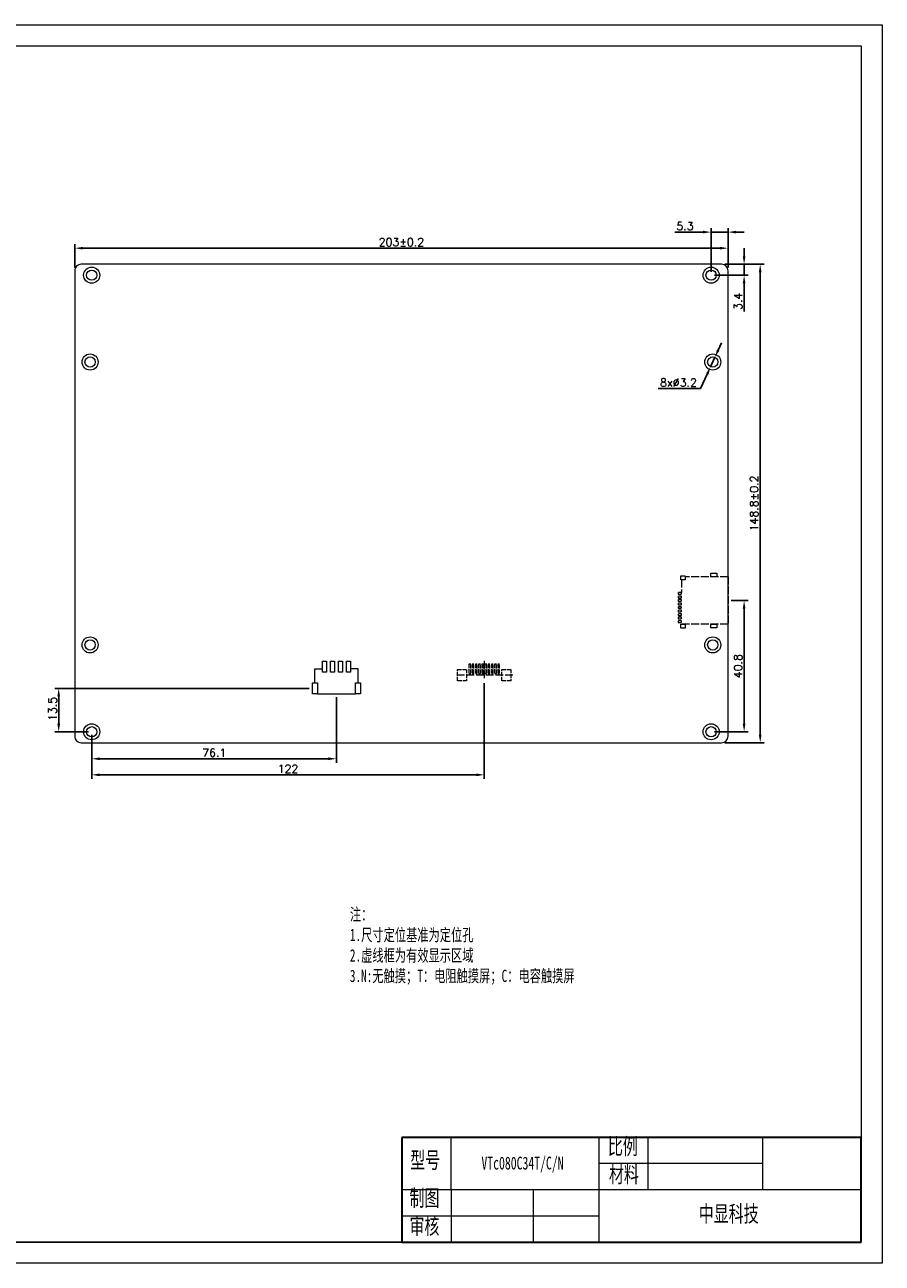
# Model space of a CAD drawing. Header units: millimetres. Extents: x 3817 to 4370, y -2508 to -2123.
# Tile 2 of 2: x 4103 to 4370, y -2508 to -2123. Entities that reach past the tile are written whole.
import ezdxf

# ---------------------------------------------------------------- set-up
doc = ezdxf.new("R2010")
doc.units = ezdxf.units.MM
doc.header["$LTSCALE"] = 0.2
doc.header["$PDSIZE"] = -5
doc.linetypes.add('ACAD_ISO02W100', pattern=[15, 12, -3])
doc.layers.get('0').update_dxf_attribs({"lineweight": 18})
doc.layers.get('Defpoints').update_dxf_attribs({"lineweight": 18})
for name, color, linetype, lineweight in [('thick', 7, 'Continuous', 30), ('thin', 7, 'Continuous', 18), ('虚线', 7, 'ACAD_ISO02W100', 0)]:
    doc.layers.add(name, color=color, linetype=linetype, lineweight=lineweight)
doc.styles.get("Standard").update_dxf_attribs({"font": 'txt.shx', "bigfont": 'gbcbig.shx'})
doc.styles.add('机械字体', font='SimSun.ttf', dxfattribs={"width": 0.67})
doc.dimstyles.new('ISO-25', dxfattribs={"dimtxt": 2.5, "dimasz": 2.5, "dimexe": 1.25, "dimexo": 1, "dimtad": 1, "dimdec": 1, "dimdsep": 46, "dimtxsty": 'Standard', "dimcen": 2.5, "dimdle": 5, "dimadec": 0, "dimazin": 0, "dimtfac": 1, "dimtdec": 1, "dimtmove": 0, "dimatfit": 3, "dimfxl": 0, "dimarcsym": 0})
doc.dimstyles.new('副本ISO-25', dxfattribs={"dimtxt": 2.5, "dimasz": 2.5, "dimexe": 1.25, "dimexo": 1, "dimtad": 1, "dimtoh": 1, "dimdsep": 46, "dimtxsty": 'Standard', "dimcen": 2.5, "dimdle": 5, "dimadec": 0, "dimazin": 0, "dimtfac": 1, "dimtmove": 0, "dimatfit": 3, "dimfxl": 0, "dimtolj": 1, "dimarcsym": 0})

# ---------------------------------------------------------------- blocks, each defined once
blk = doc.blocks.new('*X3')
at = {"color": 0, "lineweight": -2}
for p, q in [((4119, -2198.43), (4119, -2191.18)), ((4322, -2198.43), (4322, -2191.18)), ((4319.5, -2192.43), (4121.5, -2192.43))]:
    blk.add_line(p, q, dxfattribs=at)
at = {"color": 0}
for points in [[(4121.5, -2192.01), (4121.5, -2192.84), (4119, -2192.43)], [(4319.5, -2192.01), (4319.5, -2192.84), (4322, -2192.43)]]:
    blk.add_solid(points, dxfattribs=at)
at = {"layer": 'Defpoints', "color": 0}
for p in [(4119, -2192.43), (4119, -2199.43), (4322, -2199.43)]:
    blk.add_point(p, dxfattribs=at)
at = {"color": 0, "lineweight": 0, "insert": (4220.5, -2190.55), "char_height": 2.5, "attachment_point": 5}
blk.add_mtext('\\A1;203%%P0.2', dxfattribs=at)
blk = doc.blocks.new('*X4')
at = {"color": 0, "lineweight": -2}
for p, q in [((4318.96, -2224.1), (4320, -2221.83)), ((4317.92, -2226.37), (4316.59, -2229.28)), ((4313.47, -2236.1), (4315.55, -2231.56)), ((4300.34, -2236.1), (4313.47, -2236.1))]:
    blk.add_line(p, q, dxfattribs=at)
at = {"color": 0}
for points in [[(4318.58, -2223.93), (4319.34, -2224.27), (4317.92, -2226.37)], [(4315.17, -2231.38), (4315.93, -2231.73), (4316.59, -2229.28)]]:
    blk.add_solid(points, dxfattribs=at)
at = {"layer": 'Defpoints', "color": 0}
for p in [(4316.59, -2229.28), (4317.92, -2226.37)]:
    blk.add_point(p, dxfattribs=at)
at = {"color": 0, "lineweight": 0, "insert": (4306.59, -2234.23), "char_height": 2.5, "attachment_point": 5}
blk.add_mtext('\\A1;8x%%C3.2', dxfattribs=at)
blk = doc.blocks.new('*X7')
at = {"color": 0, "lineweight": -2}
for p, q in [((4323, -2302.03), (4328.25, -2302.03)), ((4327, -2304.53), (4327, -2340.33)), ((4317.75, -2342.83), (4328.25, -2342.83))]:
    blk.add_line(p, q, dxfattribs=at)
at = {"color": 0}
for points in [[(4326.58, -2304.53), (4327.41, -2304.53), (4327, -2302.03)], [(4326.58, -2340.33), (4327.41, -2340.33), (4327, -2342.83)]]:
    blk.add_solid(points, dxfattribs=at)
at = {"layer": 'Defpoints', "color": 0}
for p in [(4322, -2302.03), (4316.75, -2342.83), (4327, -2342.83)]:
    blk.add_point(p, dxfattribs=at)
at = {"color": 0, "lineweight": 0, "insert": (4325.12, -2322.43), "char_height": 2.5, "attachment_point": 5, "rotation": 90}
blk.add_mtext('\\A1;40.8', dxfattribs=at)
blk = doc.blocks.new('*X8')
at = {"color": 0, "lineweight": -2}
for p, q in [((4191.87, -2329.34), (4112.75, -2329.34)), ((4114, -2340.33), (4114, -2331.84)), ((4123.25, -2342.83), (4112.75, -2342.83))]:
    blk.add_line(p, q, dxfattribs=at)
at = {"color": 0}
for points in [[(4113.58, -2331.84), (4114.41, -2331.84), (4114, -2329.34)], [(4113.58, -2340.33), (4114.41, -2340.33), (4114, -2342.83)]]:
    blk.add_solid(points, dxfattribs=at)
at = {"layer": 'Defpoints', "color": 0}
for p in [(4114, -2329.34), (4192.87, -2329.34), (4124.25, -2342.83)]:
    blk.add_point(p, dxfattribs=at)
at = {"color": 0, "lineweight": 0, "insert": (4112.12, -2335.73), "char_height": 2.5, "attachment_point": 5, "rotation": 90}
blk.add_mtext('\\A1;13.5', dxfattribs=at)
blk = doc.blocks.new('*X9')
at = {"color": 0, "lineweight": -2}
for p, q in [((4200.32, -2332.06), (4200.32, -2352.48)), ((4124.25, -2343.83), (4124.25, -2352.48)), ((4126.75, -2351.23), (4197.82, -2351.23))]:
    blk.add_line(p, q, dxfattribs=at)
at = {"color": 0}
for points in [[(4126.75, -2350.81), (4126.75, -2351.64), (4124.25, -2351.23)], [(4197.82, -2350.81), (4197.82, -2351.64), (4200.32, -2351.23)]]:
    blk.add_solid(points, dxfattribs=at)
at = {"layer": 'Defpoints', "color": 0}
for p in [(4200.32, -2331.06), (4124.25, -2342.83), (4200.32, -2351.23)]:
    blk.add_point(p, dxfattribs=at)
at = {"color": 0, "lineweight": 0, "insert": (4162.35, -2349.35), "char_height": 2.5, "attachment_point": 5}
blk.add_mtext('\\A1;76.1', dxfattribs=at)
blk = doc.blocks.new('*X10')
at = {"color": 0, "lineweight": -2}
for p, q in [((4321, -2197.43), (4333.25, -2197.43)), ((4332, -2199.93), (4332, -2343.73)), ((4321, -2346.23), (4333.25, -2346.23))]:
    blk.add_line(p, q, dxfattribs=at)
at = {"color": 0}
for points in [[(4331.58, -2199.93), (4332.41, -2199.93), (4332, -2197.43)], [(4331.58, -2343.73), (4332.41, -2343.73), (4332, -2346.23)]]:
    blk.add_solid(points, dxfattribs=at)
at = {"layer": 'Defpoints', "color": 0}
for p in [(4320, -2197.43), (4320, -2346.23), (4332, -2346.23)]:
    blk.add_point(p, dxfattribs=at)
at = {"color": 0, "lineweight": 0, "insert": (4330.12, -2271.83), "char_height": 2.5, "attachment_point": 5, "rotation": 90}
blk.add_mtext('\\A1;148.8%%P0.2', dxfattribs=at)
blk = doc.blocks.new('*X11')
at = {"color": 0, "lineweight": -2}
for p, q in [((4327, -2194.93), (4327, -2192.43)), ((4321, -2197.43), (4328.25, -2197.43)), ((4327, -2197.43), (4327, -2200.83)), ((4317.75, -2200.83), (4328.25, -2200.83)), ((4327, -2203.33), (4327, -2212.08))]:
    blk.add_line(p, q, dxfattribs=at)
at = {"color": 0}
for points in [[(4326.58, -2194.93), (4327.41, -2194.93), (4327, -2197.43)], [(4326.58, -2203.33), (4327.41, -2203.33), (4327, -2200.83)]]:
    blk.add_solid(points, dxfattribs=at)
at = {"layer": 'Defpoints', "color": 0}
for p in [(4320, -2197.43), (4316.75, -2200.83), (4327, -2200.83)]:
    blk.add_point(p, dxfattribs=at)
at = {"color": 0, "lineweight": 0, "insert": (4325.12, -2208.95), "char_height": 2.5, "attachment_point": 5, "rotation": 90}
blk.add_mtext('\\A1;3.4', dxfattribs=at)
blk = doc.blocks.new('*X12')
at = {"color": 0, "lineweight": -2}
for p, q in [((4314.25, -2187.43), (4305.5, -2187.43)), ((4316.75, -2199.83), (4316.75, -2186.18)), ((4322, -2187.43), (4316.75, -2187.43)), ((4322, -2198.43), (4322, -2186.18)), ((4324.5, -2187.43), (4327, -2187.43))]:
    blk.add_line(p, q, dxfattribs=at)
at = {"color": 0}
for points in [[(4314.25, -2187.01), (4314.25, -2187.84), (4316.75, -2187.43)], [(4324.5, -2187.01), (4324.5, -2187.84), (4322, -2187.43)]]:
    blk.add_solid(points, dxfattribs=at)
at = {"layer": 'Defpoints', "color": 0}
for p in [(4322, -2187.43), (4316.75, -2200.83), (4322, -2199.43)]:
    blk.add_point(p, dxfattribs=at)
at = {"color": 0, "lineweight": 0, "insert": (4308.62, -2185.55), "char_height": 2.5, "attachment_point": 5}
blk.add_mtext('\\A1;5.3', dxfattribs=at)
blk = doc.blocks.new('sd')
at = {"layer": '虚线', "lineweight": 0}
for p, q in [((-7.35, 0), (-7.35, -13.25)), ((-7.35, 0), (7.35, 0)), ((7.35, 0), (7.35, -14.5)), ((-6.45, -14.5), (-2.5, -14.5))]:
    blk.add_line(p, q, dxfattribs=at)
at = {"layer": '虚线', "lineweight": 0, "ltscale": 0.1}
for points in [[(-8.52, -3.51), (-7.38, -3.51), (-7.38, -5.29), (-8.52, -5.29)], [(7.38, -3.51), (8.52, -3.51), (8.52, -5.29), (7.38, -5.29)], [(-7.65, -13.35), (-6.45, -13.35), (-6.45, -14.65), (-7.65, -14.65)], [(-2.5, -15.5), (-2, -15.5), (-2, -14.5), (-2.5, -14.5)], [(-1.4, -15.5), (-0.9, -15.5), (-0.9, -14.5), (-1.4, -14.5)], [(-0.3, -15.5), (0.2, -15.5), (0.2, -14.5), (-0.3, -14.5)], [(0.8, -15.5), (1.3, -15.5), (1.3, -14.5), (0.8, -14.5)], [(1.9, -15.5), (2.4, -15.5), (2.4, -14.5), (1.9, -14.5)], [(3, -15.5), (3.5, -15.5), (3.5, -14.5), (3, -14.5)], [(4.1, -15.5), (4.6, -15.5), (4.6, -14.5), (4.1, -14.5)], [(5.2, -15.5), (5.7, -15.5), (5.7, -14.5), (5.2, -14.5)], [(6.3, -15.5), (6.8, -15.5), (6.8, -14.5), (6.3, -14.5)], [(7.35, -13.35), (8.55, -13.35), (8.55, -14.65), (7.35, -14.65)]]:
    blk.add_lwpolyline(points, close=True, dxfattribs=at)
blk = doc.blocks.new('10')
at = {"layer": '虚线', "lineweight": 0}
for p, q in [((0, 4.45), (0, -1.49)), ((8.91, 0), (-9.07, 0))]:
    blk.add_line(p, q, dxfattribs=at)
at = {"layer": '虚线', "lineweight": 0, "ltscale": 0.5}
for points in [[(-8.3, 1.8), (-5.5, 1.8), (-5.5, -1.8), (-8.3, -1.8)], [(-4.22, 3.45), (-4.77, 3.45), (-4.77, 0.55), (-4.22, 0.55)], [(-3.22, 3.45), (-3.77, 3.45), (-3.77, 0.55), (-3.22, 0.55)], [(-2.22, 3.45), (-2.77, 3.45), (-2.77, 0.55), (-2.22, 0.55)], [(-1.22, 3.45), (-1.77, 3.45), (-1.77, 0.55), (-1.22, 0.55)], [(-0.22, 3.45), (-0.77, 3.45), (-0.77, 0.55), (-0.22, 0.55)], [(0.78, 3.45), (0.23, 3.45), (0.23, 0.55), (0.78, 0.55)], [(1.78, 3.45), (1.23, 3.45), (1.23, 0.55), (1.78, 0.55)], [(2.78, 3.45), (2.23, 3.45), (2.23, 0.55), (2.78, 0.55)], [(3.78, 3.45), (3.23, 3.45), (3.23, 0.55), (3.78, 0.55)], [(4.78, 3.45), (4.23, 3.45), (4.23, 0.55), (4.78, 0.55)], [(5.5, 1.8), (8.3, 1.8), (8.3, -1.8), (5.5, -1.8)]]:
    blk.add_lwpolyline(points, close=True, dxfattribs=at)
blk = doc.blocks.new('1')
at = {"lineweight": 0}
for p, q in [((-2.95, -2.37), (-0.6, -2.37)), ((-2.95, -6.8), (-2.95, -2.37)), ((10.45, -2.41), (8.1, -2.41)), ((10.45, -6.8), (10.45, -2.41)), ((-2.2, -10.23), (9.7, -10.23))]:
    blk.add_line(p, q, dxfattribs=at)
for points in [[(-0.6, -3.5), (-0.6, 0), (0.6, 0), (0.6, -3.5)], [(1.9, -3.5), (1.9, 0), (3.1, 0), (3.1, -3.5)], [(4.4, -3.5), (4.4, 0), (5.6, 0), (5.6, -3.5)], [(6.9, -3.5), (6.9, 0), (8.1, 0), (8.1, -3.5)], [(-3.7, -10.2), (-3.7, -6.8), (-2.2, -6.8), (-2.2, -10.2)], [(9.7, -10.2), (9.7, -6.8), (11.2, -6.8), (11.2, -10.2)]]:
    blk.add_lwpolyline(points, close=True, dxfattribs=at)
blk = doc.blocks.new('*D33')
at = {"color": 0, "lineweight": -2}
for p, q in [((4246.25, -2327.72), (4246.25, -2357.48)), ((4124.25, -2350.61), (4124.25, -2357.48)), ((4243.75, -2356.23), (4126.75, -2356.23))]:
    blk.add_line(p, q, dxfattribs=at)
at = {"color": 0}
for points in [[(4126.75, -2355.81), (4126.75, -2356.64), (4124.25, -2356.23)], [(4243.75, -2355.81), (4243.75, -2356.64), (4246.25, -2356.23)]]:
    blk.add_solid(points, dxfattribs=at)
at = {"layer": 'Defpoints', "color": 0}
for p in [(4246.25, -2326.72), (4124.25, -2349.61), (4124.25, -2356.23)]:
    blk.add_point(p, dxfattribs=at)
at = {"color": 0, "insert": (4185.25, -2354.35), "char_height": 2.5, "attachment_point": 5}
blk.add_mtext('\\A1;122', dxfattribs=at)

msp = doc.modelspace()

# ---------------------------------------------------------------- linework, layer by layer
for p in [(4220.666, -2468.97), (4055.572, -2501.591)]:
    msp.add_line(p, (4220.666, -2501.591))
at = {"lineweight": 0}
msp.add_line((4235.957, -2485.281), (4235.957, -2468.97), dxfattribs=at)
for points in [[(3817.403, -2122.943), (4369.914, -2122.943), (4369.914, -2508.122), (3817.403, -2508.122)], [(4363.384, -2501.591), (3823.903, -2501.591), (3823.903, -2129.443), (4363.384, -2129.443)]]:
    msp.add_lwpolyline(points, close=True)
msp.add_lwpolyline([(4120.997, -2346.227), (4319.997, -2346.227, 0.4142136), (4321.997, -2344.227), (4321.997, -2199.427, 0.4142136), (4319.997, -2197.427), (4120.997, -2197.427, 0.4142136), (4118.997, -2199.427), (4118.997, -2344.227, 0.4142136)], format="xyb", close=True, dxfattribs=at)
for centre, radius in [((4124.247, -2200.827), 2.5), ((4124.247, -2200.827), 1.6), ((4316.747, -2200.827), 2.5), ((4316.747, -2200.827), 1.6), ((4123.752, -2227.827), 2.5), ((4123.752, -2227.827), 1.6), ((4317.252, -2227.827), 2.5), ((4317.252, -2227.827), 1.6), ((4123.752, -2315.827), 2.5), ((4123.752, -2315.827), 1.6), ((4317.252, -2315.827), 2.5), ((4317.252, -2315.827), 1.6), ((4124.247, -2342.827), 2.5), ((4124.247, -2342.827), 1.6), ((4316.747, -2342.827), 2.5), ((4316.747, -2342.827), 1.6)]:
    msp.add_circle(centre, radius, dxfattribs=at)
at = {"layer": 'thick'}
for p, q in [((4363.384, -2468.97), (4220.666, -2468.97)), ((4220.666, -2468.97), (4220.666, -2501.591)), ((4220.666, -2468.97), (4220.666, -2501.591)), ((4363.384, -2501.591), (4363.384, -2468.97)), ((4220.666, -2501.591), (4363.384, -2501.591))]:
    msp.add_line(p, q, dxfattribs=at)
at = {"layer": 'thin'}
for p, q in [((4281.831, -2468.97), (4281.831, -2501.591)), ((4297.122, -2468.97), (4297.122, -2485.281)), ((4332.801, -2485.281), (4332.801, -2468.97)), ((4332.801, -2477.126), (4281.831, -2477.126)), ((4363.384, -2485.281), (4220.666, -2485.281)), ((4235.957, -2485.281), (4235.957, -2501.591)), ((4261.443, -2485.281), (4261.443, -2501.591)), ((4281.831, -2493.436), (4220.666, -2493.436))]:
    msp.add_line(p, q, dxfattribs=at)

# ---------------------------------------------------------------- block references
msp.add_blockref('1', (4196.575, -2320.837))
at = {"lineweight": 0}
msp.add_blockref('10', (4246.247, -2325.231), dxfattribs=at)
at = {"layer": '虚线', "lineweight": 0, "rotation": 270}
msp.add_blockref('sd', (4321.997, -2302.027), dxfattribs=at)

# ---------------------------------------------------------------- texts
at = {"layer": 'thick', "attachment_point": 1, "style": '机械字体'}
for s, insert, char_height, width in [('注：\\P1.尺寸定位基准为定位孔\\P2.虚线框为有效显示区域\\P3.N:无触摸；T：电阻触摸屏；C：电容触摸屏', (4204.493, -2397.715), 3.8228, 91.64847), ('比例', (4284.667, -2469.209), 5.0971, 12.94837), ('型号', (4223.236, -2473.495), 5.0971, 12.94837), ('VTc080C34T/C/N', (4245.367, -2474.972), 4, 28.39311), ('材料', (4285.002, -2477.914), 5.0971, 12.94837), ('制图', (4223.009, -2485.281), 5.0971, 12.94837), ('中显科技', (4312.898, -2490.179), 5.0971, 28.36201), ('审核', (4223.009, -2493.987), 5.0971, 12.94837)]:
    msp.add_mtext(s, dxfattribs=dict(at, insert=insert, char_height=char_height, width=width))

# ---------------------------------------------------------------- dimensions: what is measured, and where the dimension line sits
at = {"lineweight": 0}
for base, p1, p2, text, picture, middle in [((4321.997, -2187.427), (4316.747, -2200.827), (4321.997, -2199.427), '5.3', '*X12', (4308.622, -2187.427)), ((4200.325, -2351.227), (4124.247, -2342.827), (4200.325, -2331.062), '76.1', '*X9', (4162.347, -2351.227))]:
    dim = msp.add_linear_dim(base=base, p1=p1, p2=p2, text=text, dimstyle='ISO-25', override={"dimsah": 1, "dimtolj": 1, "dimarcsym": 1}, dxfattribs=at)
    dim.commit()
    dim.dimension.update_dxf_attribs({"geometry": picture, "text_midpoint": middle, "dimtype": 160})
for base, p1, p2, angle, text, picture, middle in [((4118.997, -2192.427), (4321.997, -2199.427), (4118.997, -2199.427), 180, '203%%P0.2', '*X3', (4220.497, -2192.427)), ((4331.997, -2346.227), (4319.997, -2197.427), (4319.997, -2346.227), 90, '148.8%%P0.2', '*X10', (4331.997, -2271.827)), ((4326.997, -2342.827), (4321.997, -2302.027), (4316.747, -2342.827), 90, '40.8', '*X7', (4326.997, -2322.427)), ((4113.997, -2329.337), (4124.247, -2342.827), (4192.875, -2329.337), 90, '13.5', '*X8', (4113.997, -2335.727))]:
    dim = msp.add_linear_dim(base=base, p1=p1, p2=p2, angle=angle, text=text, dimstyle='ISO-25', override={"dimsah": 1, "dimtolj": 1, "dimarcsym": 1}, dxfattribs=at)
    dim.commit()
    dim.dimension.update_dxf_attribs({"geometry": picture, "text_midpoint": middle, "dimtype": 160})
dim = msp.add_linear_dim(base=(4326.997, -2200.827), p1=(4319.997, -2197.427), p2=(4316.747, -2200.827), angle=90, text='3.4', dimstyle='ISO-25', override={"dimsah": 1, "dimtolj": 1, "dimarcsym": 1}, dxfattribs=at)
dim.commit()
dim.dimension.update_dxf_attribs({"geometry": '*X11', "text_midpoint": (4325.122, -2208.952)})
dim = msp.add_diameter_dim_2p(p1=(4317.917, -2226.372), p2=(4316.586, -2229.282), text='8x%%C3.2', dimstyle='副本ISO-25', override={"dimpost": '%%C<>', "dimsah": 1}, dxfattribs=at)
dim.commit()
dim.dimension.update_dxf_attribs({"geometry": '*X4', "text_midpoint": (4306.592, -2236.103)})
dim = msp.add_linear_dim(base=(4124.247, -2356.227), p1=(4246.247, -2326.723), p2=(4124.247, -2349.606), dimstyle='ISO-25', override={"dimtolj": 1})
dim.commit()
dim.dimension.update_dxf_attribs({"geometry": '*D33', "text_midpoint": (4185.247, -2354.352)})

doc.saveas('drawing.dxf')
